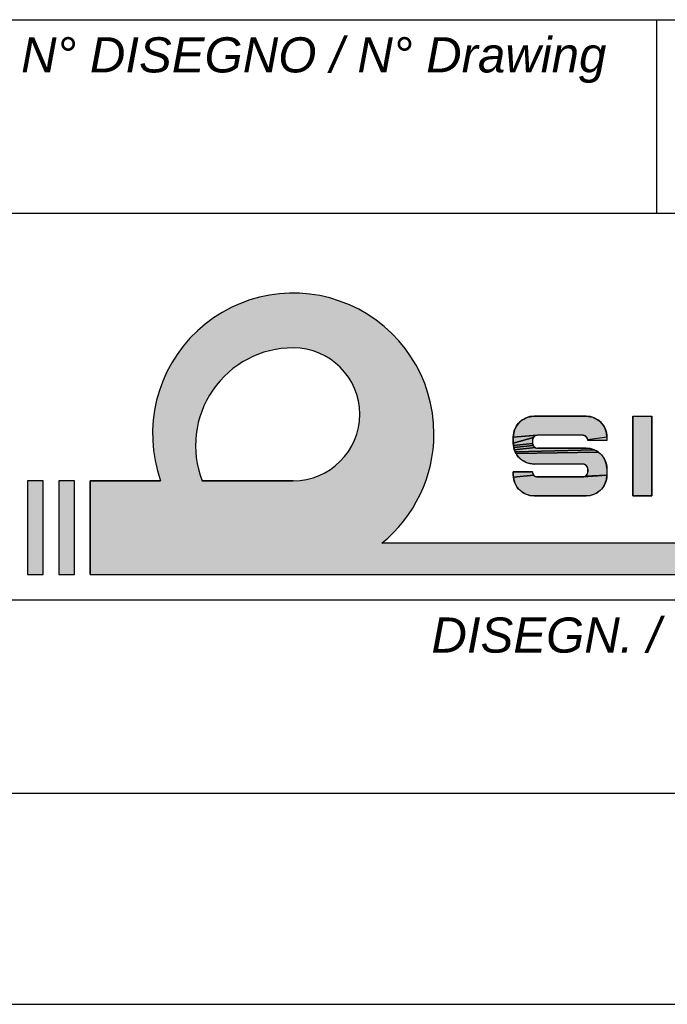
# Model space of a CAD drawing. Extents: x -1622 to 1181, y 8 to 1633.
# Tile 63 of 80: x 1106 to 1143, y 8 to 64. Entities that reach past the tile are written whole.
import ezdxf

# ---------------------------------------------------------------- set-up
doc = ezdxf.new("R2010")
doc.units = 0
doc.header["$LTSCALE"] = 65.395
doc.layers.get('0').update_dxf_attribs({"linetype": 'CONTINUOUS'})
doc.layers.add('7_ALL_NOTE', color=7, linetype='CONTINUOUS')
doc.styles.add('TEXTSTYLE_2', font='ariali.ttf')

# ---------------------------------------------------------------- blocks, each defined once
blk = doc.blocks.new('SICOR_LOGO_BL0', base_point=(1142.225, 40.445))
at = {"linetype": 'CONTINUOUS'}
for points in [[(1134.908, 41.441), (1135.032, 41.447), (1137.988, 41.447), (1138.112, 41.441), (1138.234, 41.421), (1138.354, 41.389), (1138.469, 41.345), (1138.58, 41.289), (1138.684, 41.221), (1138.78, 41.143), (1138.867, 41.056), (1138.945, 40.96), (1139.013, 40.856), (1139.069, 40.745), (1139.113, 40.63), (1139.145, 40.51), (1139.165, 40.388), (1139.171, 40.264), (1138.085, 40.098), (1138.08, 40.129), (1138.072, 40.159), (1138.061, 40.188), (1138.047, 40.215), (1138.03, 40.241), (1138.011, 40.265), (1137.989, 40.287), (1137.965, 40.306), (1137.939, 40.323), (1137.911, 40.337), (1137.883, 40.348), (1137.853, 40.356), (1137.822, 40.361), (1137.791, 40.363), (1135.229, 40.363), (1135.198, 40.361), (1133.849, 40.264), (1133.855, 40.388), (1133.875, 40.51), (1133.907, 40.63), (1133.951, 40.745), (1134.007, 40.856), (1134.075, 40.96), (1134.153, 41.056), (1134.24, 41.143), (1134.336, 41.221), (1134.44, 41.289), (1134.551, 41.345), (1134.666, 41.389), (1134.786, 41.421)], [(1135.009, 40.265), (1134.989, 40.241), (1133.849, 39.91), (1133.849, 40.264), (1135.198, 40.361), (1135.167, 40.356), (1135.137, 40.348), (1135.108, 40.337), (1135.081, 40.323), (1135.055, 40.306), (1135.031, 40.287)], [(1134.933, 39.929), (1134.935, 39.898), (1133.855, 39.786), (1133.849, 39.91), (1134.989, 40.241), (1134.973, 40.215), (1134.959, 40.188), (1134.947, 40.159), (1134.939, 40.129), (1134.935, 40.098), (1134.933, 40.067)], [(1134.959, 39.809), (1134.973, 39.781), (1133.875, 39.664), (1133.855, 39.786), (1134.935, 39.898), (1134.939, 39.868), (1134.947, 39.838)], [(1135.081, 39.673), (1135.108, 39.659), (1133.907, 39.544), (1133.875, 39.664), (1134.973, 39.781), (1134.989, 39.755), (1135.009, 39.731), (1135.031, 39.709), (1135.055, 39.69)], [(1138.354, 39.576), (1138.469, 39.531), (1133.951, 39.429), (1133.907, 39.544), (1135.108, 39.659), (1135.137, 39.648), (1135.167, 39.64), (1135.198, 39.635), (1135.229, 39.633), (1137.988, 39.633), (1138.112, 39.627), (1138.234, 39.608)], [(1138.58, 39.475), (1138.684, 39.408), (1134.007, 39.318), (1133.951, 39.429), (1138.469, 39.531)], [(1138.78, 39.33), (1138.867, 39.242), (1138.945, 39.146), (1139.013, 39.042), (1139.069, 38.932), (1139.113, 38.816), (1139.145, 38.697), (1139.165, 38.574), (1139.171, 38.451), (1139.171, 38.096), (1137.939, 38.037), (1137.965, 38.054), (1137.989, 38.073), (1138.011, 38.095), (1138.03, 38.119), (1138.047, 38.145), (1138.061, 38.173), (1138.072, 38.202), (1138.08, 38.232), (1138.085, 38.262), (1138.087, 38.293), (1138.087, 38.431), (1138.085, 38.462), (1138.08, 38.493), (1138.072, 38.523), (1138.061, 38.552), (1138.047, 38.579), (1138.03, 38.605), (1138.011, 38.629), (1137.989, 38.651), (1137.965, 38.671), (1137.939, 38.687), (1137.911, 38.701), (1137.883, 38.713), (1137.853, 38.721), (1137.822, 38.725), (1137.791, 38.727), (1135.032, 38.727), (1134.908, 38.734), (1134.786, 38.753), (1134.666, 38.785), (1134.551, 38.829), (1134.44, 38.885), (1134.336, 38.953), (1134.24, 39.031), (1134.153, 39.118), (1134.075, 39.215), (1134.007, 39.318), (1138.684, 39.408)], [(1134.989, 38.119), (1135.009, 38.095), (1133.855, 37.972), (1133.849, 38.096), (1133.849, 38.293), (1134.933, 38.293), (1134.935, 38.262), (1134.939, 38.232), (1134.947, 38.202), (1134.959, 38.173), (1134.973, 38.145)], [(1135.192, 38), (1137.791, 37.998), (1137.822, 37.999), (1139.171, 38.096), (1139.165, 37.972), (1139.145, 37.85), (1139.113, 37.731), (1139.069, 37.615), (1139.013, 37.505), (1138.945, 37.401), (1138.867, 37.305), (1138.78, 37.217), (1138.684, 37.139), (1138.58, 37.072), (1138.469, 37.016), (1138.354, 36.971), (1138.234, 36.939), (1138.112, 36.92), (1137.988, 36.913), (1135.032, 36.913), (1134.908, 36.92), (1134.786, 36.939), (1134.666, 36.971), (1134.551, 37.016), (1134.44, 37.072), (1134.336, 37.139), (1134.24, 37.217), (1134.153, 37.305), (1134.075, 37.401), (1134.007, 37.505), (1133.951, 37.615), (1133.907, 37.731), (1133.875, 37.85), (1133.855, 37.972), (1135.009, 38.095), (1135.031, 38.073), (1135.055, 38.054), (1135.081, 38.037), (1135.108, 38.023), (1135.137, 38.012), (1135.167, 38.004), (1135.198, 37.999), (1135.229, 37.998)], [(1137.939, 38.037), (1139.171, 38.096), (1137.822, 37.999), (1137.853, 38.004), (1137.883, 38.012), (1137.911, 38.023)]]:
    blk.add_hatch(color=1, dxfattribs=at).paths.add_polyline_path(points)
at = {"color": 1, "linetype": 'CONTINUOUS'}
for p, q in [((1137.988, 41.447), (1135.032, 41.447)), ((1140.649, 41.447), (1140.649, 36.913)), ((1140.649, 41.447), (1141.734, 41.447)), ((1140.649, 36.913), (1140.649, 41.447)), ((1140.649, 41.447), (1141.734, 41.447)), ((1140.649, 41.447), (1140.649, 36.913)), ((1140.649, 41.447), (1141.734, 41.447)), ((1141.734, 41.447), (1141.734, 36.913)), ((1141.734, 41.447), (1141.734, 36.913)), ((1141.734, 36.913), (1141.734, 41.447)), ((1137.791, 40.363), (1135.229, 40.363)), ((1133.849, 40.264), (1133.849, 39.91)), ((1134.933, 40.067), (1134.933, 39.929)), ((1139.171, 40.067), (1138.087, 40.067)), ((1139.171, 40.264), (1139.171, 40.067)), ((1137.988, 39.633), (1135.229, 39.633)), ((1137.791, 38.727), (1135.032, 38.727)), ((1134.933, 38.293), (1133.849, 38.293)), ((1133.849, 38.293), (1133.849, 38.096)), ((1138.087, 38.431), (1138.087, 38.293)), ((1139.171, 38.451), (1139.171, 38.096)), ((1107.114, 37.781), (1106.225, 37.781)), ((1106.225, 37.781), (1106.225, 32.448)), ((1107.114, 37.781), (1106.225, 37.781)), ((1106.225, 37.781), (1106.225, 32.448)), ((1106.225, 37.781), (1106.225, 32.448)), ((1107.114, 37.781), (1106.225, 37.781)), ((1107.114, 32.448), (1107.114, 37.781)), ((1107.114, 32.448), (1107.114, 37.781)), ((1107.114, 32.448), (1107.114, 37.781)), ((1108.891, 37.781), (1108.003, 37.781)), ((1108.003, 37.781), (1108.003, 32.448)), ((1108.891, 37.781), (1108.003, 37.781)), ((1108.003, 37.781), (1108.003, 32.448)), ((1108.003, 37.781), (1108.003, 32.448)), ((1108.891, 37.781), (1108.003, 37.781)), ((1108.891, 32.448), (1108.891, 37.781)), ((1108.891, 32.448), (1108.891, 37.781)), ((1108.891, 32.448), (1108.891, 37.781)), ((1109.78, 32.448), (1109.78, 37.781)), ((1109.78, 37.781), (1113.793, 37.781)), ((1113.793, 37.781), (1109.78, 37.781)), ((1109.78, 37.781), (1109.78, 32.448)), ((1113.793, 37.781), (1109.78, 37.781)), ((1109.78, 37.781), (1109.78, 32.448)), ((1121.336, 37.781), (1116.153, 37.781)), ((1121.336, 37.781), (1116.153, 37.781)), ((1116.153, 37.781), (1121.336, 37.781)), ((1137.791, 37.998), (1135.229, 37.998)), ((1135.032, 36.913), (1137.988, 36.913)), ((1140.649, 36.913), (1141.734, 36.913)), ((1141.734, 36.913), (1140.649, 36.913)), ((1140.649, 36.913), (1141.734, 36.913)), ((1180.003, 34.226), (1126.364, 34.226)), ((1180.003, 34.226), (1126.364, 34.226)), ((1180.003, 34.226), (1126.364, 34.226)), ((1106.225, 32.448), (1107.114, 32.448)), ((1106.225, 32.448), (1107.114, 32.448)), ((1106.225, 32.448), (1107.114, 32.448)), ((1108.003, 32.448), (1108.891, 32.448)), ((1108.003, 32.448), (1108.891, 32.448)), ((1108.003, 32.448), (1108.891, 32.448)), ((1109.78, 32.448), (1180.003, 32.448)), ((1109.78, 32.448), (1180.003, 32.448)), ((1109.78, 32.448), (1180.003, 32.448))]:
    blk.add_line(p, q, dxfattribs=at)
for points in [[(1134.908, 41.441), (1135.032, 41.447), (1137.988, 41.447), (1138.112, 41.441), (1138.234, 41.421), (1138.354, 41.389), (1138.469, 41.345), (1138.58, 41.289), (1138.684, 41.221), (1138.78, 41.143), (1138.867, 41.056), (1138.945, 40.96), (1139.013, 40.856), (1139.069, 40.745), (1139.113, 40.63), (1139.145, 40.51), (1139.165, 40.388), (1139.171, 40.264), (1138.085, 40.098), (1138.08, 40.129), (1138.072, 40.159), (1138.061, 40.188), (1138.047, 40.215), (1138.03, 40.241), (1138.011, 40.265), (1137.989, 40.287), (1137.965, 40.306), (1137.939, 40.323), (1137.911, 40.337), (1137.883, 40.348), (1137.853, 40.356), (1137.822, 40.361), (1137.791, 40.363), (1135.229, 40.363), (1135.198, 40.361), (1133.849, 40.264), (1133.855, 40.388), (1133.875, 40.51), (1133.907, 40.63), (1133.951, 40.745), (1134.007, 40.856), (1134.075, 40.96), (1134.153, 41.056), (1134.24, 41.143), (1134.336, 41.221), (1134.44, 41.289), (1134.551, 41.345), (1134.666, 41.389), (1134.786, 41.421), (1134.908, 41.441)], [(1135.009, 40.265), (1134.989, 40.241), (1133.849, 39.91), (1133.849, 40.264), (1135.198, 40.361), (1135.167, 40.356), (1135.137, 40.348), (1135.108, 40.337), (1135.081, 40.323), (1135.055, 40.306), (1135.031, 40.287), (1135.009, 40.265)], [(1134.933, 39.929), (1134.935, 39.898), (1133.855, 39.786), (1133.849, 39.91), (1134.989, 40.241), (1134.973, 40.215), (1134.959, 40.188), (1134.947, 40.159), (1134.939, 40.129), (1134.935, 40.098), (1134.933, 40.067), (1134.933, 39.929)], [(1134.959, 39.809), (1134.973, 39.781), (1133.875, 39.664), (1133.855, 39.786), (1134.935, 39.898), (1134.939, 39.868), (1134.947, 39.838), (1134.959, 39.809)], [(1135.081, 39.673), (1135.108, 39.659), (1133.907, 39.544), (1133.875, 39.664), (1134.973, 39.781), (1134.989, 39.755), (1135.009, 39.731), (1135.031, 39.709), (1135.055, 39.69), (1135.081, 39.673)], [(1138.354, 39.576), (1138.469, 39.531), (1133.951, 39.429), (1133.907, 39.544), (1135.108, 39.659), (1135.137, 39.648), (1135.167, 39.64), (1135.198, 39.635), (1135.229, 39.633), (1137.988, 39.633), (1138.112, 39.627), (1138.234, 39.608), (1138.354, 39.576)], [(1138.58, 39.475), (1138.684, 39.408), (1134.007, 39.318), (1133.951, 39.429), (1138.469, 39.531), (1138.58, 39.475)], [(1138.78, 39.33), (1138.867, 39.242), (1138.945, 39.146), (1139.013, 39.042), (1139.069, 38.932), (1139.113, 38.816), (1139.145, 38.697), (1139.165, 38.574), (1139.171, 38.451), (1139.171, 38.096), (1137.939, 38.037), (1137.965, 38.054), (1137.989, 38.073), (1138.011, 38.095), (1138.03, 38.119), (1138.047, 38.145), (1138.061, 38.173), (1138.072, 38.202), (1138.08, 38.232), (1138.085, 38.262), (1138.087, 38.293), (1138.087, 38.431), (1138.085, 38.462), (1138.08, 38.493), (1138.072, 38.523), (1138.061, 38.552), (1138.047, 38.579), (1138.03, 38.605), (1138.011, 38.629), (1137.989, 38.651), (1137.965, 38.671), (1137.939, 38.687), (1137.911, 38.701), (1137.883, 38.713), (1137.853, 38.721), (1137.822, 38.725), (1137.791, 38.727), (1135.032, 38.727), (1134.908, 38.734), (1134.786, 38.753), (1134.666, 38.785), (1134.551, 38.829), (1134.44, 38.885), (1134.336, 38.953), (1134.24, 39.031), (1134.153, 39.118), (1134.075, 39.215), (1134.007, 39.318), (1138.684, 39.408), (1138.78, 39.33)], [(1134.989, 38.119), (1135.009, 38.095), (1133.855, 37.972), (1133.849, 38.096), (1133.849, 38.293), (1134.933, 38.293), (1134.935, 38.262), (1134.939, 38.232), (1134.947, 38.202), (1134.959, 38.173), (1134.973, 38.145), (1134.989, 38.119)], [(1135.192, 38), (1137.791, 37.998), (1137.822, 37.999), (1139.171, 38.096), (1139.165, 37.972), (1139.145, 37.85), (1139.113, 37.731), (1139.069, 37.615), (1139.013, 37.505), (1138.945, 37.401), (1138.867, 37.305), (1138.78, 37.217), (1138.684, 37.139), (1138.58, 37.072), (1138.469, 37.016), (1138.354, 36.971), (1138.234, 36.939), (1138.112, 36.92), (1137.988, 36.913), (1135.032, 36.913), (1134.908, 36.92), (1134.786, 36.939), (1134.666, 36.971), (1134.551, 37.016), (1134.44, 37.072), (1134.336, 37.139), (1134.24, 37.217), (1134.153, 37.305), (1134.075, 37.401), (1134.007, 37.505), (1133.951, 37.615), (1133.907, 37.731), (1133.875, 37.85), (1133.855, 37.972), (1135.009, 38.095), (1135.031, 38.073), (1135.055, 38.054), (1135.081, 38.037), (1135.108, 38.023), (1135.137, 38.012), (1135.167, 38.004), (1135.198, 37.999), (1135.229, 37.998), (1135.192, 38)], [(1137.939, 38.037), (1139.171, 38.096), (1137.822, 37.999), (1137.853, 38.004), (1137.883, 38.012), (1137.911, 38.023), (1137.939, 38.037)]]:
    blk.add_lwpolyline(points, dxfattribs=at)
for centre, radius, start, end in [((1121.336, 40.448), 8, 0, 199.4712), ((1121.336, 40.448), 8, 0, 199.4712), ((1121.336, 40.448), 8, 0, 199.4712), ((1121.336, 40.448), 8, 0, 199.4712), ((1121.336, 39.781), 5.556, 90, 201.1002), ((1121.336, 39.781), 5.556, 90, 201.1002), ((1121.336, 39.781), 5.556, 90, 201.1002), ((1121.336, 41.559), 3.778, 270, 90), ((1121.336, 41.559), 3.778, 270, 90), ((1121.336, 41.559), 3.778, 270, 90), ((1135.032, 40.264), 1.183, 90, 180), ((1137.988, 40.264), 1.183, 0, 90), ((1121.336, 40.448), 8, 308.9424, 360), ((1121.336, 40.448), 8, 308.9424, 360), ((1121.336, 40.448), 8, 308.9424, 360), ((1121.336, 40.448), 8, 308.9424, 360), ((1135.229, 40.067), 0.296, 90, 180), ((1137.791, 40.067), 0.296, 0, 90), ((1135.032, 39.91), 1.183, 180, 270), ((1135.229, 39.929), 0.296, 180, 270), ((1137.988, 38.451), 1.183, 0, 90), ((1137.791, 38.431), 0.296, 0, 90), ((1135.032, 38.096), 1.183, 180, 270), ((1135.229, 38.293), 0.296, 180, 270), ((1137.791, 38.293), 0.296, 270, 360), ((1137.988, 38.096), 1.183, 270, 360)]:
    blk.add_arc(centre, radius, start, end, dxfattribs=at)
for points in [[(1118.943, 48.082), (1119.983, 48.333), (1123.174, 48.234)], [(1123.174, 48.234), (1124.197, 47.919), (1118.943, 48.082)], [(1119.983, 48.333), (1121.048, 48.443), (1122.118, 48.41)], [(1122.118, 48.41), (1123.174, 48.234), (1119.983, 48.333)], [(1117.008, 47.176), (1117.945, 47.694), (1125.168, 47.47)], [(1117.945, 47.694), (1118.943, 48.082), (1124.197, 47.919)], [(1124.197, 47.919), (1125.168, 47.47), (1117.945, 47.694)], [(1116.148, 46.538), (1117.008, 47.176), (1126.072, 46.896)], [(1125.168, 47.47), (1126.072, 46.896), (1117.008, 47.176)], [(1115.382, 45.791), (1116.148, 46.538), (1126.89, 46.206)], [(1126.072, 46.896), (1126.89, 46.206), (1116.148, 46.538)], [(1126.89, 46.206), (1127.609, 45.413), (1115.382, 45.791)], [(1114.722, 44.948), (1115.382, 45.791), (1120.704, 45.301)], [(1127.609, 45.413), (1121.336, 45.337), (1115.382, 45.791)], [(1121.336, 45.337), (1120.704, 45.301), (1115.382, 45.791)], [(1121.336, 45.337), (1127.609, 45.413), (1121.829, 45.305)], [(1121.829, 45.305), (1127.609, 45.413), (1122.314, 45.208)], [(1122.314, 45.208), (1127.609, 45.413), (1122.782, 45.049)], [(1122.782, 45.049), (1127.609, 45.413), (1123.225, 44.831)], [(1123.225, 44.831), (1127.609, 45.413), (1123.636, 44.556)], [(1127.609, 45.413), (1128.216, 44.531), (1123.636, 44.556)], [(1114.18, 44.025), (1114.722, 44.948), (1118.888, 44.769)], [(1120.08, 45.193), (1114.722, 44.948), (1120.704, 45.301)], [(1119.472, 45.015), (1114.722, 44.948), (1120.08, 45.193)], [(1119.472, 45.015), (1118.888, 44.769), (1114.722, 44.948)], [(1118.336, 44.458), (1114.18, 44.025), (1118.888, 44.769)], [(1117.824, 44.086), (1114.18, 44.025), (1118.336, 44.458)], [(1124.007, 44.23), (1123.636, 44.556), (1128.216, 44.531)], [(1124.007, 44.23), (1128.216, 44.531), (1124.333, 43.859)], [(1128.216, 44.531), (1128.699, 43.576), (1124.333, 43.859)], [(1113.767, 43.038), (1114.18, 44.025), (1117.357, 43.658)], [(1117.824, 44.086), (1117.357, 43.658), (1114.18, 44.025)], [(1124.608, 43.448), (1124.333, 43.859), (1128.699, 43.576)], [(1116.941, 43.18), (1113.767, 43.038), (1117.357, 43.658)], [(1116.941, 43.18), (1116.583, 42.658), (1113.767, 43.038)], [(1124.608, 43.448), (1128.699, 43.576), (1124.826, 43.005)], [(1128.699, 43.576), (1129.051, 42.565), (1124.826, 43.005)], [(1113.489, 42.004), (1113.767, 43.038), (1116.583, 42.658)], [(1116.286, 42.098), (1113.489, 42.004), (1116.583, 42.658)], [(1124.985, 42.537), (1124.826, 43.005), (1129.051, 42.565)], [(1124.985, 42.537), (1129.051, 42.565), (1125.081, 42.052)], [(1125.081, 42.052), (1129.051, 42.565), (1125.114, 41.559)], [(1129.051, 42.565), (1129.264, 41.516), (1125.114, 41.559)], [(1113.351, 40.943), (1113.489, 42.004), (1116.056, 41.508)], [(1116.286, 42.098), (1116.056, 41.508), (1113.489, 42.004)], [(1116.056, 41.508), (1115.893, 40.896), (1113.351, 40.943)], [(1125.081, 41.066), (1129.264, 41.516), (1124.985, 40.581)], [(1129.264, 41.516), (1129.336, 40.448), (1124.985, 40.581)], [(1125.081, 41.066), (1125.114, 41.559), (1129.264, 41.516)], [(1140.649, 36.913), (1140.649, 41.447), (1141.734, 36.913), (1141.734, 41.447)], [(1113.357, 39.872), (1113.351, 40.943), (1115.893, 40.896)], [(1115.802, 40.27), (1113.357, 39.872), (1115.893, 40.896)], [(1124.826, 40.113), (1124.985, 40.581), (1129.336, 40.448)], [(1129.336, 40.448), (1129.31, 39.801), (1124.826, 40.113)], [(1115.802, 40.27), (1115.782, 39.637), (1113.357, 39.872)], [(1113.505, 38.812), (1113.357, 39.872), (1115.782, 39.637)], [(1124.608, 39.67), (1129.31, 39.801), (1124.333, 39.259)], [(1129.31, 39.801), (1129.231, 39.158), (1124.333, 39.259)], [(1124.608, 39.67), (1124.826, 40.113), (1129.31, 39.801)], [(1138.085, 40.098), (1139.171, 40.264), (1138.087, 40.067), (1139.171, 40.067)], [(1115.835, 39.005), (1113.505, 38.812), (1115.782, 39.637)], [(1124.007, 38.888), (1124.333, 39.259), (1129.231, 39.158)], [(1115.835, 39.005), (1115.959, 38.384), (1113.505, 38.812)], [(1113.793, 37.781), (1113.505, 38.812), (1115.959, 38.384)], [(1124.007, 38.888), (1129.231, 39.158), (1123.636, 38.562)], [(1129.231, 39.158), (1129.101, 38.523), (1123.636, 38.562)], [(1115.959, 38.384), (1116.153, 37.781), (1113.793, 37.781)], [(1122.782, 38.069), (1129.101, 38.523), (1122.314, 37.91)], [(1129.101, 38.523), (1128.92, 37.901), (1122.314, 37.91)], [(1123.225, 38.288), (1129.101, 38.523), (1122.782, 38.069)], [(1123.225, 38.288), (1123.636, 38.562), (1129.101, 38.523)], [(1106.225, 32.448), (1106.225, 37.781), (1107.114, 37.781)], [(1107.114, 37.781), (1107.114, 32.448), (1106.225, 32.448)], [(1108.003, 32.448), (1108.003, 37.781), (1108.891, 37.781)], [(1108.891, 37.781), (1108.891, 32.448), (1108.003, 32.448)], [(1128.689, 37.295), (1109.78, 32.448), (1121.336, 37.781)], [(1121.336, 37.781), (1109.78, 32.448), (1116.153, 37.781)], [(1116.153, 37.781), (1109.78, 32.448), (1113.793, 37.781)], [(1109.78, 32.448), (1109.78, 37.781), (1113.793, 37.781)], [(1121.829, 37.814), (1128.92, 37.901), (1121.336, 37.781)], [(1128.92, 37.901), (1128.689, 37.295), (1121.336, 37.781)], [(1121.829, 37.814), (1122.314, 37.91), (1128.92, 37.901)], [(1128.409, 36.711), (1109.78, 32.448), (1128.689, 37.295)], [(1128.084, 36.151), (1109.78, 32.448), (1128.409, 36.711)], [(1127.714, 35.619), (1109.78, 32.448), (1128.084, 36.151)], [(1127.302, 35.118), (1109.78, 32.448), (1127.714, 35.619)], [(1126.851, 34.653), (1109.78, 32.448), (1127.302, 35.118)], [(1126.364, 34.226), (1109.78, 32.448), (1126.851, 34.653)], [(1180.003, 34.226), (1109.78, 32.448), (1126.364, 34.226)], [(1180.003, 34.226), (1180.003, 32.448), (1109.78, 32.448)]]:
    blk.add_solid(points, dxfattribs=at)

msp = doc.modelspace()

# ---------------------------------------------------------------- linework, layer by layer
at = {"color": 2, "linetype": 'CONTINUOUS'}
for p, q in [((987, 64), (1181, 64)), ((1142, 64), (1142, 53)), ((1065, 53), (1181, 53)), ((987, 31), (1181, 31)), ((987, 20), (1181, 20)), ((987, 8), (1181, 8))]:
    msp.add_line(p, q, dxfattribs=at)
at = {"color": 7, "linetype": 'CONTINUOUS'}
msp.add_line((8, 8), (1181, 8), dxfattribs=at)

# ---------------------------------------------------------------- block references
at = {"color": 2, "linetype": 'CONTINUOUS'}
msp.add_blockref('SICOR_LOGO_BL0', (1142.225, 40.445), dxfattribs=at)

# ---------------------------------------------------------------- texts
at = {"layer": '7_ALL_NOTE', "color": 1, "linetype": 'CONTINUOUS', "char_height": 2, "attachment_point": 2, "style": 'TEXTSTYLE_2'}
for s, insert, width in [('N° DISEGNO / N° Drawing', (1122.5, 63), 33.22677), ('DISEGN. / Drawn by', (1142, 30), 25.73978)]:
    msp.add_mtext(s, dxfattribs=dict(at, insert=insert, width=width))

doc.saveas('drawing.dxf')
